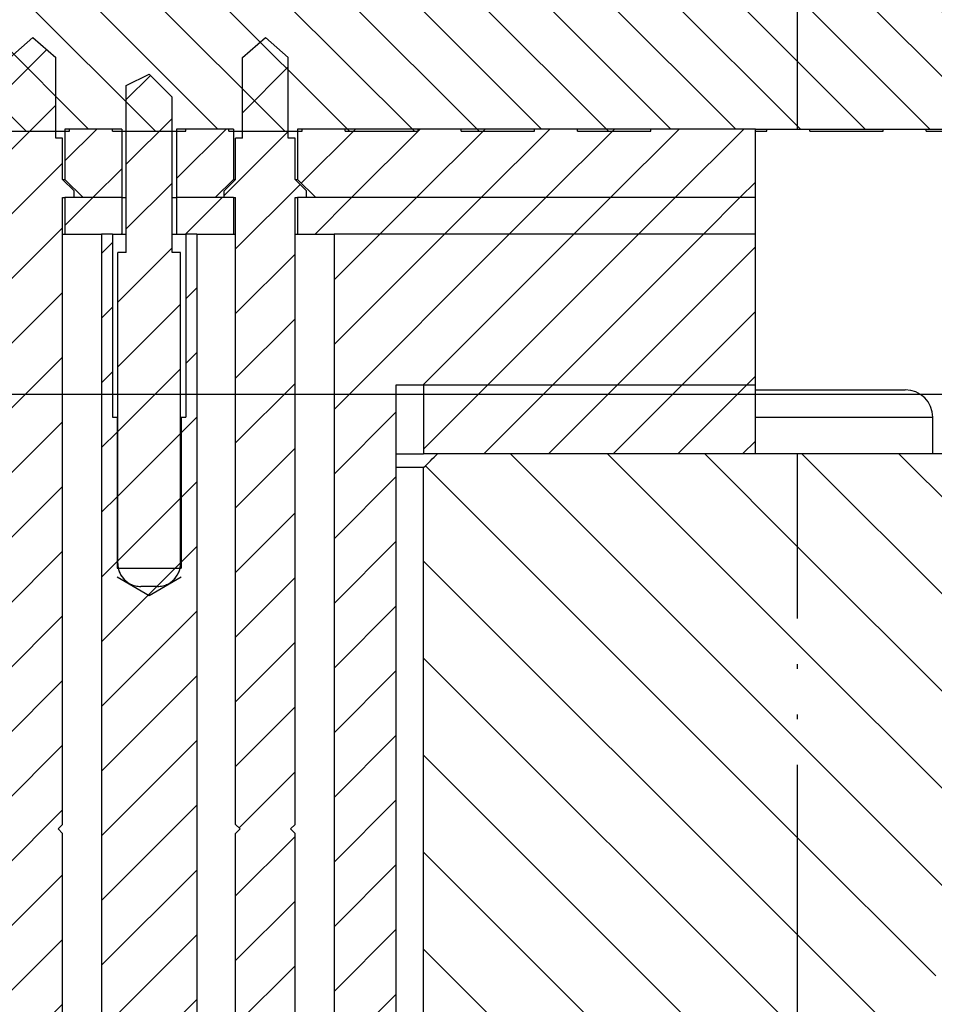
# Model space of a CAD drawing. Extents: x -1763 to 4575, y -3429 to 1051.
# Tile 127 of 174: x 3276 to 3296, y -2453 to -2432. Entities that reach past the tile are written whole.
import ezdxf

# ---------------------------------------------------------------- set-up
doc = ezdxf.new("R2010")
doc.units = 0
doc.linetypes.add('DASHED', pattern=[15, 7, -8])
doc.linetypes.add('PHANTOM', pattern=[13, 10, -1, 0, -1, 0, -1])
doc.layers.get('0').update_dxf_attribs({"linetype": 'CONTINUOUS'})
doc.layers.add('1', color=7, linetype='CONTINUOUS')
pattern_1 = [(225, (-1142.2401, -11857.8625), (0.70710678, -0.70710678), [])]
pattern_2 = [(135, (-1142.24, -11857.8625), (-1.06066017, -1.06066017), [])]
pattern_3 = [(135, (-1142.2401, -11857.8625), (-0.70710678, -0.70710678), [])]

# ---------------------------------------------------------------- blocks, each defined once
blk = doc.blocks.new('Z-STACK', base_point=(-660.966, -2583.474))
at = {"linetype": 'CONTINUOUS'}
h = blk.add_hatch(dxfattribs=at)
h.set_pattern_fill('USER', color=3, angle=135, pattern_type=0)
h.set_pattern_definition(pattern_3)
h.paths.add_polyline_path([(3262.982, -2434.16), (3262.459, -2434.16), (3262.263, -2434.16), (3262.261, -2434.16), (3262.141, -2434.16), (3262.141, -2434.21), (3260.541, -2434.21), (3260.541, -2434.16), (3260.467, -2434.16), (3259.601, -2434.16), (3259.601, -2434.21), (3258.001, -2434.21), (3258.001, -2434.16), (3257.07, -2434.16), (3257.061, -2434.16), (3257.061, -2434.21), (3255.461, -2434.21), (3255.461, -2434.16), (3255.274, -2434.16), (3255.078, -2434.16), (3254.521, -2434.16), (3254.521, -2434.21), (3252.921, -2434.21), (3252.921, -2434.16), (3251.981, -2434.16), (3251.981, -2434.21), (3250.381, -2434.21), (3250.381, -2434.16), (3249.886, -2434.16), (3249.69, -2434.16), (3249.441, -2434.16), (3249.441, -2434.21), (3247.841, -2434.21), (3247.841, -2434.16), (3246.901, -2434.16), (3246.901, -2434.21), (3245.301, -2434.21), (3245.301, -2434.16), (3245.066, -2434.16), (3244.684, -2434.16), (3244.498, -2434.16), (3244.361, -2434.16), (3244.361, -2434.21), (3242.761, -2434.21), (3242.761, -2434.16), (3242.702, -2434.16), (3242.506, -2434.16), (3242.237, -2434.16), (3241.855, -2434.16), (3241.821, -2434.16), (3241.821, -2434.21), (3240.221, -2434.21), (3240.221, -2434.16), (3239.874, -2434.16), (3239.492, -2434.16), (3239.281, -2434.16), (3239.11, -2434.16), (3238.914, -2434.16), (3238.645, -2434.16), (3238.285, -2434.16), (3238.263, -2434.16), (3237.882, -2434.16), (3237.681, -2434.16), (3237.5, -2434.16), (3237.407, -2434.16), (3237.314, -2434.16), (3237.118, -2434.16), (3237.053, -2434.16), (3237.045, -2434.16), (3236.741, -2434.16), (3236.663, -2434.16), (3236.282, -2434.16), (3235.9, -2434.16), (3235.78, -2434.16), (3235.518, -2434.16), (3235.322, -2434.16), (3235.141, -2434.16), (3235.053, -2434.16), (3234.671, -2434.16), (3234.24, -2434.16), (3234.24, -2430.66), (3234.494, -2430.66), (3235.311, -2430.66), (3236.661, -2430.66), (3237.561, -2430.66), (3240.911, -2430.66), (3249.311, -2430.66), (3253.561, -2430.66), (3255.451, -2430.66), (3255.451, -2430.61), (3293.291, -2430.61), (3293.291, -2430.66), (3293.291, -2434.16), (3292.621, -2434.16), (3292.368, -2434.16), (3291.021, -2434.16), (3290.081, -2434.16), (3290.081, -2434.21), (3288.481, -2434.21), (3288.481, -2434.16), (3287.541, -2434.16), (3287.541, -2434.21), (3285.941, -2434.21), (3285.941, -2434.16), (3285.001, -2434.16), (3285.001, -2434.21), (3283.401, -2434.21), (3283.401, -2434.16), (3282.461, -2434.16), (3282.461, -2434.21), (3282.161, -2434.21), (3281.161, -2434.21), (3280.861, -2434.21), (3280.861, -2434.16), (3279.921, -2434.16), (3279.921, -2434.21), (3279.621, -2434.21), (3278.621, -2434.21), (3278.321, -2434.21), (3278.321, -2434.16), (3277.381, -2434.16), (3277.381, -2434.21), (3277.081, -2434.21), (3276.081, -2434.21), (3275.781, -2434.21), (3275.781, -2434.16), (3274.841, -2434.16), (3274.841, -2434.21), (3273.241, -2434.21), (3273.241, -2434.16), (3272.301, -2434.16), (3272.301, -2434.21), (3270.701, -2434.21), (3270.701, -2434.16), (3269.761, -2434.16), (3269.761, -2434.21), (3268.161, -2434.21), (3268.161, -2434.16), (3267.221, -2434.16), (3267.221, -2434.21), (3265.621, -2434.21), (3265.621, -2434.16), (3265.332, -2434.16), (3264.877, -2434.16), (3264.681, -2434.16), (3264.681, -2434.21), (3263.081, -2434.21), (3263.081, -2434.16)])
h = blk.add_hatch(dxfattribs=at)
h.set_pattern_fill('USER', color=3, angle=135, pattern_type=0)
h.set_pattern_definition(pattern_3)
h.paths.add_polyline_path([(3340.811, -2430.66), (3344.831, -2430.66), (3344.831, -2432.76), (3343.431, -2434.16), (3340.881, -2434.16), (3339.281, -2434.16), (3338.341, -2434.16), (3336.741, -2434.16), (3335.801, -2434.16), (3334.201, -2434.16), (3333.261, -2434.16), (3331.661, -2434.16), (3330.721, -2434.16), (3329.121, -2434.16), (3328.181, -2434.16), (3326.581, -2434.16), (3325.641, -2434.16), (3324.041, -2434.16), (3323.101, -2434.16), (3321.501, -2434.16), (3320.561, -2434.16), (3318.961, -2434.16), (3318.021, -2434.16), (3316.421, -2434.16), (3315.481, -2434.16), (3313.881, -2434.16), (3312.941, -2434.16), (3311.341, -2434.16), (3310.401, -2434.16), (3308.801, -2434.16), (3307.861, -2434.16), (3306.261, -2434.16), (3305.321, -2434.16), (3303.721, -2434.16), (3302.781, -2434.16), (3301.181, -2434.16), (3300.241, -2434.16), (3298.641, -2434.16), (3297.701, -2434.16), (3296.101, -2434.16), (3295.161, -2434.16), (3293.561, -2434.16), (3293.291, -2434.16), (3293.291, -2430.66), (3295.811, -2430.66), (3300.311, -2430.66), (3315.931, -2430.66), (3336.311, -2430.66)])
h = blk.add_hatch(dxfattribs=at)
h.set_pattern_fill('USER', color=1, angle=225, pattern_type=0)
h.set_pattern_definition(pattern_1)
h.paths.add_polyline_path([(3275.681, -2435.51), (3275.931, -2435.26), (3275.931, -2434.36), (3276.081, -2434.36), (3276.081, -2434.21), (3276.081, -2434.16), (3276.081, -2433.21), (3276.081, -2432.593), (3276.581, -2432.16), (3277.081, -2432.593), (3277.081, -2433.46), (3277.081, -2434.16), (3277.081, -2434.21), (3277.081, -2434.36), (3277.231, -2434.36), (3277.231, -2435.26), (3277.481, -2435.51), (3277.481, -2435.66), (3277.281, -2435.66), (3277.231, -2435.66), (3277.231, -2436.46), (3277.231, -2449.36), (3277.131, -2449.46), (3277.231, -2449.56), (3277.231, -2467.86), (3277.131, -2467.96), (3277.231, -2468.06), (3277.231, -2473.476), (3277.231, -2474.276), (3277.231, -2480.46), (3277.231, -2481.26), (3277.231, -2482.16), (3277.231, -2483.06), (3277.081, -2483.06), (3277.081, -2483.16), (3277.081, -2483.66), (3277.081, -2484.11), (3277.081, -2484.16), (3277.081, -2484.91), (3277.081, -2485.227), (3276.581, -2485.66), (3276.081, -2485.227), (3276.081, -2484.66), (3276.081, -2484.16), (3276.081, -2483.86), (3276.081, -2483.66), (3276.081, -2483.16), (3276.081, -2483.06), (3275.931, -2483.06), (3275.931, -2482.16), (3275.931, -2481.26), (3275.931, -2480.46), (3275.931, -2474.276), (3275.931, -2473.476), (3275.931, -2468.06), (3276.031, -2467.96), (3275.931, -2467.86), (3275.931, -2449.56), (3276.031, -2449.46), (3275.931, -2449.36), (3275.931, -2436.46), (3275.931, -2435.66), (3275.881, -2435.66), (3275.681, -2435.66)])
h = blk.add_hatch(dxfattribs=at)
h.set_pattern_fill('USER', color=1, angle=225, pattern_type=0)
h.set_pattern_definition(pattern_1)
h.paths.add_polyline_path([(3281.661, -2485.66), (3281.161, -2485.227), (3281.161, -2484.66), (3281.161, -2484.16), (3281.161, -2483.86), (3281.161, -2483.66), (3281.161, -2483.16), (3281.161, -2483.06), (3281.011, -2483.06), (3281.011, -2482.16), (3281.011, -2481.26), (3281.011, -2480.46), (3281.011, -2474.276), (3281.011, -2473.476), (3281.011, -2468.06), (3281.111, -2467.96), (3281.011, -2467.86), (3281.011, -2449.56), (3281.111, -2449.46), (3281.011, -2449.36), (3281.011, -2436.46), (3281.011, -2435.66), (3280.961, -2435.66), (3280.761, -2435.66), (3280.761, -2435.51), (3281.011, -2435.26), (3281.011, -2434.36), (3281.161, -2434.36), (3281.161, -2434.21), (3281.161, -2434.16), (3281.161, -2433.21), (3281.161, -2432.593), (3281.661, -2432.16), (3282.161, -2432.593), (3282.161, -2433.46), (3282.161, -2434.16), (3282.161, -2434.21), (3282.161, -2434.36), (3282.311, -2434.36), (3282.311, -2435.26), (3282.561, -2435.51), (3282.561, -2435.66), (3282.361, -2435.66), (3282.311, -2435.66), (3282.311, -2436.46), (3282.311, -2449.36), (3282.211, -2449.46), (3282.311, -2449.56), (3282.311, -2467.86), (3282.211, -2467.96), (3282.311, -2468.06), (3282.311, -2473.476), (3282.311, -2474.276), (3282.311, -2480.46), (3282.311, -2481.26), (3282.311, -2482.16), (3282.311, -2483.06), (3282.161, -2483.06), (3282.161, -2483.16), (3282.161, -2483.66), (3282.161, -2484.11), (3282.161, -2484.16), (3282.161, -2484.91), (3282.161, -2485.227)])
h = blk.add_hatch(dxfattribs=at)
h.set_pattern_fill('USER', color=1, angle=225, pattern_type=0)
h.set_pattern_definition(pattern_1)
edge = h.paths.add_edge_path()
edge.add_line((3278.621, -2434.21), (3278.621, -2434.16))
edge.add_line((3278.621, -2434.16), (3278.621, -2433.21))
edge.add_line((3278.621, -2433.21), (3279.121, -2432.96))
edge.add_line((3279.121, -2432.96), (3279.371, -2433.21))
edge.add_line((3279.371, -2433.21), (3279.621, -2433.46))
edge.add_line((3279.621, -2433.46), (3279.621, -2434.16))
edge.add_line((3279.621, -2434.16), (3279.621, -2434.21))
edge.add_line((3279.621, -2434.21), (3279.621, -2434.36))
edge.add_line((3279.621, -2434.36), (3279.621, -2436.46))
edge.add_line((3279.621, -2436.46), (3279.621, -2436.86))
edge.add_line((3279.621, -2436.86), (3279.771, -2436.86))
edge.add_line((3279.771, -2436.86), (3279.806, -2436.86))
edge.add_line((3279.806, -2436.86), (3279.806, -2440.46))
edge.add_line((3279.806, -2440.46), (3279.806, -2443.66))
edge.add_arc((3279.306, -2443.66), 0.5, 348.463, 360, ccw=False)
edge.add_arc((3279.306, -2443.66), 0.5, 323.1301, 348.463, ccw=False)
edge.add_arc((3279.306, -2443.66), 0.5, 270, 323.1301, ccw=False)
edge.add_line((3279.306, -2444.16), (3279.121, -2444.16))
edge.add_line((3279.121, -2444.16), (3278.936, -2444.16))
edge.add_arc((3278.936, -2443.66), 0.5, 216.8699, 270, ccw=False)
edge.add_arc((3278.936, -2443.66), 0.5, 191.537, 216.8699, ccw=False)
edge.add_arc((3278.936, -2443.66), 0.5, 540, 191.537, ccw=False)
edge.add_line((3278.436, -2443.66), (3278.436, -2440.46))
edge.add_line((3278.436, -2440.46), (3278.436, -2436.86))
edge.add_line((3278.436, -2436.86), (3278.471, -2436.86))
edge.add_line((3278.471, -2436.86), (3278.621, -2436.86))
edge.add_line((3278.621, -2436.86), (3278.621, -2436.46))
edge.add_line((3278.621, -2436.46), (3278.621, -2434.36))
edge.add_line((3278.621, -2434.36), (3278.621, -2434.21))
h = blk.add_hatch(dxfattribs=at)
h.set_pattern_fill('USER', color=1, angle=225, pattern_type=0)
h.set_pattern_definition(pattern_1)
h.paths.add_polyline_path([(3278.321, -2434.16), (3277.381, -2434.16), (3277.281, -2434.16), (3277.281, -2435.26), (3277.681, -2435.66), (3278.221, -2435.66), (3278.471, -2435.66), (3278.521, -2435.66), (3278.521, -2434.16)])
h = blk.add_hatch(dxfattribs=at)
h.set_pattern_fill('USER', color=1, angle=225, pattern_type=0)
h.set_pattern_definition(pattern_1)
h.paths.add_polyline_path([(3280.961, -2435.26), (3280.561, -2435.66), (3280.021, -2435.66), (3279.771, -2435.66), (3279.721, -2435.66), (3279.721, -2434.16), (3279.921, -2434.16), (3280.861, -2434.16), (3280.961, -2434.16)])
h = blk.add_hatch(dxfattribs=at)
h.set_pattern_fill('USER', color=1, angle=225, pattern_type=0)
h.set_pattern_definition(pattern_1)
h.paths.add_polyline_path([(3285.941, -2434.16), (3285.001, -2434.16), (3283.401, -2434.16), (3282.461, -2434.16), (3282.361, -2434.16), (3282.361, -2435.26), (3282.761, -2435.66), (3292.368, -2435.66), (3292.368, -2434.16), (3291.021, -2434.16), (3290.081, -2434.16), (3288.481, -2434.16), (3287.541, -2434.16)])
h = blk.add_hatch(dxfattribs=at)
h.set_pattern_fill('USER', color=1, angle=225, pattern_type=0)
h.set_pattern_definition(pattern_1)
h.paths.add_polyline_path([(3277.681, -2435.66), (3277.481, -2435.66), (3277.281, -2435.66), (3277.281, -2436.46), (3278.081, -2436.46), (3278.321, -2436.46), (3278.521, -2436.46), (3278.521, -2435.66), (3278.471, -2435.66), (3278.221, -2435.66)])
h = blk.add_hatch(dxfattribs=at)
h.set_pattern_fill('USER', color=1, angle=225, pattern_type=0)
h.set_pattern_definition(pattern_1)
h.paths.add_polyline_path([(3279.771, -2435.66), (3279.721, -2435.66), (3279.721, -2436.46), (3279.921, -2436.46), (3280.161, -2436.46), (3280.961, -2436.46), (3280.961, -2435.66), (3280.761, -2435.66), (3280.561, -2435.66), (3280.021, -2435.66)])
h = blk.add_hatch(dxfattribs=at)
h.set_pattern_fill('USER', color=1, angle=225, pattern_type=0)
h.set_pattern_definition(pattern_1)
h.paths.add_polyline_path([(3282.761, -2435.66), (3282.561, -2435.66), (3282.361, -2435.66), (3282.361, -2436.46), (3283.161, -2436.46), (3292.368, -2436.46), (3292.368, -2435.66)])
h = blk.add_hatch(dxfattribs=at)
h.set_pattern_fill('USER', color=1, angle=225, pattern_type=0)
h.set_pattern_definition(pattern_1)
h.paths.add_polyline_path([(3279.921, -2440.46), (3279.921, -2436.46), (3280.161, -2436.46), (3280.161, -2482.16), (3279.921, -2482.16), (3279.921, -2478.16), (3279.821, -2478.16), (3279.821, -2474.16), (3279.806, -2474.16), (3279.706, -2474.16), (3278.536, -2474.16), (3278.436, -2474.16), (3278.421, -2474.16), (3278.421, -2478.16), (3278.321, -2478.16), (3278.321, -2482.16), (3278.081, -2482.16), (3278.081, -2436.46), (3278.321, -2436.46), (3278.321, -2440.46), (3278.421, -2440.46), (3278.421, -2443.76), (3278.446, -2443.76), (3279.796, -2443.76), (3279.821, -2443.76), (3279.821, -2440.46)])
h = blk.add_hatch(dxfattribs=at)
h.set_pattern_fill('USER', color=1, angle=225, pattern_type=0)
h.set_pattern_definition(pattern_1)
h.paths.add_polyline_path([(3285.119, -2439.76), (3284.514, -2439.76), (3284.514, -2482.16), (3283.161, -2482.16), (3283.161, -2436.46), (3292.368, -2436.46), (3292.368, -2439.76)])
h = blk.add_hatch(dxfattribs=at)
h.set_pattern_fill('USER', color=1, angle=225, pattern_type=0)
h.set_pattern_definition(pattern_1)
h.paths.add_polyline_path([(3286.057, -2441.26), (3286.026, -2441.26), (3285.975, -2441.26), (3285.889, -2441.26), (3285.768, -2441.26), (3285.706, -2441.26), (3285.662, -2441.26), (3285.636, -2441.26), (3285.598, -2441.26), (3285.575, -2441.26), (3285.472, -2441.26), (3285.449, -2441.26), (3285.445, -2441.26), (3285.421, -2441.26), (3285.266, -2441.26), (3285.248, -2441.26), (3285.212, -2441.26), (3285.119, -2441.26), (3285.119, -2439.76), (3292.368, -2439.76), (3292.368, -2441.26), (3290.467, -2441.26), (3290.38, -2441.26), (3290.274, -2441.26), (3290.129, -2441.26), (3290.102, -2441.26), (3290.084, -2441.26), (3290.027, -2441.26), (3289.937, -2441.26), (3289.888, -2441.26), (3289.799, -2441.26), (3289.681, -2441.26), (3289.623, -2441.26), (3289.548, -2441.26), (3289.435, -2441.26), (3288.911, -2441.26), (3288.652, -2441.26), (3288.328, -2441.26), (3288.323, -2441.26), (3288.043, -2441.26), (3287.993, -2441.26), (3287.932, -2441.26), (3287.826, -2441.26), (3287.812, -2441.26), (3287.787, -2441.26), (3287.744, -2441.26), (3287.579, -2441.26), (3287.472, -2441.26), (3287.439, -2441.26), (3287.378, -2441.26), (3287.231, -2441.26), (3287.089, -2441.26), (3286.969, -2441.26), (3286.707, -2441.26), (3286.667, -2441.26)])
h = blk.add_hatch(dxfattribs=at)
h.set_pattern_fill('USER', color=4, scale=1.5, angle=135, pattern_type=0)
h.set_pattern_definition(pattern_2)
edge = h.paths.add_edge_path()
edge.add_line((3293.291, -2441.26), (3292.368, -2441.26))
edge.add_line((3292.368, -2441.26), (3290.467, -2441.26))
edge.add_line((3290.467, -2441.26), (3290.38, -2441.26))
edge.add_line((3290.38, -2441.26), (3290.274, -2441.26))
edge.add_line((3290.274, -2441.26), (3290.129, -2441.26))
edge.add_line((3290.129, -2441.26), (3290.102, -2441.26))
edge.add_line((3290.102, -2441.26), (3290.084, -2441.26))
edge.add_line((3290.084, -2441.26), (3290.027, -2441.26))
edge.add_line((3290.027, -2441.26), (3289.937, -2441.26))
edge.add_line((3289.937, -2441.26), (3289.888, -2441.26))
edge.add_line((3289.888, -2441.26), (3289.799, -2441.26))
edge.add_line((3289.799, -2441.26), (3289.681, -2441.26))
edge.add_line((3289.681, -2441.26), (3289.623, -2441.26))
edge.add_line((3289.623, -2441.26), (3289.548, -2441.26))
edge.add_line((3289.548, -2441.26), (3289.435, -2441.26))
edge.add_line((3289.435, -2441.26), (3288.911, -2441.26))
edge.add_line((3288.911, -2441.26), (3288.652, -2441.26))
edge.add_line((3288.652, -2441.26), (3288.328, -2441.26))
edge.add_line((3288.328, -2441.26), (3288.323, -2441.26))
edge.add_line((3288.323, -2441.26), (3288.043, -2441.26))
edge.add_line((3288.043, -2441.26), (3287.993, -2441.26))
edge.add_line((3287.993, -2441.26), (3287.932, -2441.26))
edge.add_line((3287.932, -2441.26), (3287.826, -2441.26))
edge.add_line((3287.826, -2441.26), (3287.812, -2441.26))
edge.add_line((3287.812, -2441.26), (3287.787, -2441.26))
edge.add_line((3287.787, -2441.26), (3287.744, -2441.26))
edge.add_line((3287.744, -2441.26), (3287.579, -2441.26))
edge.add_line((3287.579, -2441.26), (3287.472, -2441.26))
edge.add_line((3287.472, -2441.26), (3287.439, -2441.26))
edge.add_line((3287.439, -2441.26), (3287.378, -2441.26))
edge.add_line((3287.378, -2441.26), (3287.231, -2441.26))
edge.add_line((3287.231, -2441.26), (3287.089, -2441.26))
edge.add_line((3287.089, -2441.26), (3286.969, -2441.26))
edge.add_line((3286.969, -2441.26), (3286.707, -2441.26))
edge.add_line((3286.707, -2441.26), (3286.667, -2441.26))
edge.add_line((3286.667, -2441.26), (3286.057, -2441.26))
edge.add_line((3286.057, -2441.26), (3286.026, -2441.26))
edge.add_line((3286.026, -2441.26), (3285.975, -2441.26))
edge.add_line((3285.975, -2441.26), (3285.889, -2441.26))
edge.add_line((3285.889, -2441.26), (3285.768, -2441.26))
edge.add_line((3285.768, -2441.26), (3285.706, -2441.26))
edge.add_line((3285.706, -2441.26), (3285.662, -2441.26))
edge.add_line((3285.662, -2441.26), (3285.636, -2441.26))
edge.add_line((3285.636, -2441.26), (3285.598, -2441.26))
edge.add_line((3285.598, -2441.26), (3285.575, -2441.26))
edge.add_line((3285.575, -2441.26), (3285.472, -2441.26))
edge.add_line((3285.472, -2441.26), (3285.449, -2441.26))
edge.add_line((3285.449, -2441.26), (3285.445, -2441.26))
edge.add_line((3285.445, -2441.26), (3285.421, -2441.26))
edge.add_spline(control_points=[(3285.421, -2441.26), (3285.371, -2441.31), (3285.27, -2441.41), (3285.169, -2441.51), (3285.119, -2441.56)], knot_values=[0, 0, 0, 0, 0.212901, 0.425803, 0.425803, 0.425803, 0.425803], degree=3, periodic=0)
edge.add_line((3285.119, -2441.56), (3285.119, -2470.96))
edge.add_spline(control_points=[(3285.119, -2470.96), (3285.169, -2471.01), (3285.27, -2471.11), (3285.371, -2471.21), (3285.421, -2471.26)], knot_values=[0, 0, 0, 0, 0.212901, 0.425803, 0.425803, 0.425803, 0.425803], degree=3, periodic=0)
edge.add_line((3285.421, -2471.26), (3293.291, -2471.26))
edge.add_line((3293.291, -2471.26), (3293.291, -2441.26))
h = blk.add_hatch(dxfattribs=at)
h.set_pattern_fill('USER', color=4, scale=1.5, angle=135, pattern_type=0)
h.set_pattern_definition(pattern_2)
h.paths.add_polyline_path([(3299.886, -2441.96), (3299.886, -2443.06), (3299.886, -2449.36), (3299.586, -2449.66), (3299.186, -2449.66), (3298.886, -2449.66), (3298.886, -2450.76), (3296.811, -2450.76), (3296.311, -2450.76), (3296.311, -2470.96), (3296.011, -2471.26), (3293.291, -2471.26), (3293.291, -2441.26), (3299.586, -2441.26), (3299.886, -2441.56)])
at = {"color": 30, "linetype": 'PHANTOM'}
blk.add_line((3293.291, -2434.16), (3293.291, -2430.66), dxfattribs=at)
at = {"color": 7, "linetype": 'CONTINUOUS'}
for p, q in [((3276.081, -2432.593), (3276.581, -2432.16)), ((3276.581, -2432.16), (3277.081, -2432.593)), ((3281.161, -2432.593), (3281.661, -2432.16)), ((3281.661, -2432.16), (3282.161, -2432.593)), ((3277.081, -2433.46), (3277.081, -2432.593)), ((3281.161, -2433.21), (3281.161, -2432.593)), ((3282.161, -2433.46), (3282.161, -2432.593)), ((3278.621, -2433.21), (3279.121, -2432.96)), ((3279.121, -2432.96), (3279.371, -2433.21)), ((3278.621, -2434.16), (3278.621, -2433.21)), ((3279.371, -2433.21), (3279.621, -2433.46)), ((3281.161, -2434.16), (3281.161, -2433.21)), ((3277.081, -2434.16), (3277.081, -2433.46)), ((3279.621, -2434.16), (3279.621, -2433.46)), ((3282.161, -2434.16), (3282.161, -2433.46)), ((3277.081, -2434.21), (3277.081, -2434.16)), ((3277.081, -2434.36), (3277.081, -2434.21)), ((3277.281, -2434.16), (3277.281, -2435.26)), ((3278.521, -2434.16), (3278.521, -2435.66)), ((3278.621, -2434.21), (3278.621, -2434.16)), ((3278.621, -2434.36), (3278.621, -2434.21)), ((3279.621, -2434.21), (3279.621, -2434.16)), ((3279.621, -2434.36), (3279.621, -2434.21)), ((3279.721, -2434.16), (3279.721, -2435.66)), ((3280.961, -2434.16), (3280.961, -2435.26)), ((3281.161, -2434.21), (3281.161, -2434.16)), ((3281.161, -2434.36), (3281.161, -2434.21)), ((3282.161, -2434.21), (3282.161, -2434.16)), ((3282.161, -2434.36), (3282.161, -2434.21)), ((3282.361, -2434.16), (3282.361, -2435.26)), ((3292.368, -2435.66), (3292.368, -2434.16)), ((3277.231, -2435.26), (3277.231, -2434.36)), ((3278.621, -2436.46), (3278.621, -2434.36)), ((3279.621, -2436.46), (3279.621, -2434.36)), ((3281.011, -2435.26), (3281.011, -2434.36)), ((3282.311, -2435.26), (3282.311, -2434.36)), ((3277.231, -2435.26), (3277.281, -2435.26)), ((3277.231, -2435.26), (3277.481, -2435.51)), ((3277.281, -2435.26), (3277.681, -2435.66)), ((3280.961, -2435.26), (3280.561, -2435.66)), ((3281.011, -2435.26), (3280.761, -2435.51)), ((3280.961, -2435.26), (3281.011, -2435.26)), ((3282.311, -2435.26), (3282.361, -2435.26)), ((3282.311, -2435.26), (3282.561, -2435.51)), ((3282.361, -2435.26), (3282.761, -2435.66)), ((3277.481, -2435.66), (3277.481, -2435.51)), ((3280.761, -2435.66), (3280.761, -2435.51)), ((3282.561, -2435.66), (3282.561, -2435.51)), ((3277.231, -2435.66), (3277.281, -2435.66)), ((3277.231, -2436.46), (3277.231, -2435.66)), ((3277.481, -2435.66), (3277.281, -2435.66)), ((3277.281, -2435.66), (3277.281, -2436.46)), ((3277.481, -2435.66), (3277.281, -2435.66)), ((3277.681, -2435.66), (3277.481, -2435.66)), ((3278.221, -2435.66), (3277.681, -2435.66)), ((3278.221, -2435.66), (3277.681, -2435.66)), ((3278.471, -2435.66), (3278.221, -2435.66)), ((3278.471, -2435.66), (3278.221, -2435.66)), ((3278.521, -2435.66), (3278.471, -2435.66)), ((3278.521, -2435.66), (3278.471, -2435.66)), ((3278.521, -2435.66), (3278.621, -2435.66)), ((3278.521, -2435.66), (3278.521, -2436.46)), ((3278.521, -2435.66), (3278.621, -2435.66)), ((3279.621, -2435.66), (3279.721, -2435.66)), ((3279.621, -2435.66), (3279.721, -2435.66)), ((3279.771, -2435.66), (3279.721, -2435.66)), ((3279.721, -2435.66), (3279.721, -2436.46)), ((3279.771, -2435.66), (3279.721, -2435.66)), ((3280.021, -2435.66), (3279.771, -2435.66)), ((3280.021, -2435.66), (3279.771, -2435.66)), ((3280.561, -2435.66), (3280.021, -2435.66)), ((3280.561, -2435.66), (3280.021, -2435.66)), ((3280.761, -2435.66), (3280.561, -2435.66)), ((3280.961, -2435.66), (3280.761, -2435.66)), ((3280.961, -2435.66), (3280.761, -2435.66)), ((3280.961, -2435.66), (3281.011, -2435.66)), ((3280.961, -2435.66), (3280.961, -2436.46)), ((3281.011, -2436.46), (3281.011, -2435.66)), ((3282.311, -2436.46), (3282.311, -2435.66)), ((3282.311, -2435.66), (3282.361, -2435.66)), ((3282.561, -2435.66), (3282.361, -2435.66)), ((3282.361, -2435.66), (3282.361, -2436.46)), ((3282.561, -2435.66), (3282.361, -2435.66)), ((3282.761, -2435.66), (3282.561, -2435.66)), ((3292.368, -2435.66), (3282.761, -2435.66)), ((3292.368, -2435.66), (3282.761, -2435.66)), ((3292.368, -2436.46), (3292.368, -2435.66)), ((3277.231, -2449.36), (3277.231, -2436.46)), ((3277.231, -2436.46), (3277.281, -2436.46)), ((3277.281, -2436.46), (3278.081, -2436.46)), ((3278.321, -2436.46), (3278.081, -2436.46)), ((3278.081, -2436.46), (3278.081, -2482.16)), ((3278.321, -2436.46), (3278.081, -2436.46)), ((3278.321, -2436.46), (3278.521, -2436.46)), ((3278.321, -2436.46), (3278.321, -2440.46)), ((3278.521, -2436.46), (3278.621, -2436.46)), ((3278.621, -2436.86), (3278.621, -2436.46)), ((3279.621, -2436.46), (3279.721, -2436.46)), ((3279.621, -2436.86), (3279.621, -2436.46)), ((3279.721, -2436.46), (3279.921, -2436.46)), ((3280.161, -2436.46), (3279.921, -2436.46)), ((3280.161, -2436.46), (3279.921, -2436.46)), ((3279.921, -2436.46), (3279.921, -2440.46)), ((3280.161, -2436.46), (3280.961, -2436.46)), ((3280.161, -2436.46), (3280.161, -2482.16)), ((3280.961, -2436.46), (3281.011, -2436.46)), ((3281.011, -2449.36), (3281.011, -2436.46)), ((3282.311, -2449.36), (3282.311, -2436.46)), ((3282.311, -2436.46), (3282.361, -2436.46)), ((3282.361, -2436.46), (3283.161, -2436.46)), ((3292.368, -2436.46), (3283.161, -2436.46)), ((3283.161, -2436.46), (3283.161, -2482.16)), ((3292.368, -2436.46), (3283.161, -2436.46)), ((3292.368, -2439.76), (3292.368, -2436.46)), ((3278.471, -2436.86), (3278.436, -2436.86)), ((3278.436, -2440.46), (3278.436, -2436.86)), ((3278.621, -2436.86), (3278.471, -2436.86)), ((3279.771, -2436.86), (3279.621, -2436.86)), ((3279.806, -2436.86), (3279.771, -2436.86)), ((3279.806, -2440.46), (3279.806, -2436.86)), ((3284.514, -2439.76), (3284.514, -2482.16)), ((3285.119, -2439.76), (3284.514, -2439.76)), ((3292.368, -2439.76), (3285.119, -2439.76)), ((3285.119, -2439.76), (3285.119, -2441.26)), ((3292.368, -2439.76), (3285.119, -2439.76)), ((3292.368, -2441.26), (3292.368, -2439.76)), ((3292.368, -2439.86), (3294.589, -2439.86)), ((3294.589, -2439.86), (3295.644, -2439.86)), ((3278.321, -2440.46), (3278.421, -2440.46)), ((3278.421, -2440.46), (3278.421, -2443.76)), ((3278.421, -2440.46), (3278.436, -2440.46)), ((3278.436, -2443.66), (3278.436, -2440.46)), ((3279.806, -2440.46), (3279.821, -2440.46)), ((3279.806, -2443.66), (3279.806, -2440.46)), ((3279.821, -2440.46), (3279.821, -2443.76)), ((3279.821, -2440.46), (3279.921, -2440.46)), ((3296.244, -2441.26), (3296.244, -2440.46)), ((3292.368, -2441.26), (3290.467, -2441.26)), ((3278.421, -2443.76), (3278.446, -2443.76)), ((3278.446, -2443.76), (3279.796, -2443.76)), ((3279.796, -2443.76), (3279.821, -2443.76)), ((3279.121, -2444.16), (3278.936, -2444.16)), ((3279.306, -2444.16), (3279.121, -2444.16)), ((3277.131, -2449.46), (3277.231, -2449.36)), ((3277.131, -2449.46), (3277.231, -2449.56)), ((3281.111, -2449.46), (3281.011, -2449.36)), ((3281.111, -2449.46), (3281.011, -2449.56)), ((3282.211, -2449.46), (3282.311, -2449.36)), ((3282.211, -2449.46), (3282.311, -2449.56)), ((3277.231, -2467.86), (3277.231, -2449.56)), ((3281.011, -2467.86), (3281.011, -2449.56)), ((3282.311, -2467.86), (3282.311, -2449.56))]:
    blk.add_line(p, q, dxfattribs=at)
at = {"color": 7, "linetype": 'DASHED'}
for p, q in [((3277.081, -2433.46), (3277.081, -2432.593)), ((3281.161, -2433.21), (3281.161, -2432.593)), ((3282.161, -2433.46), (3282.161, -2432.593)), ((3278.621, -2433.21), (3279.121, -2432.96)), ((3279.121, -2432.96), (3279.371, -2433.21)), ((3278.621, -2434.16), (3278.621, -2433.21)), ((3278.621, -2434.16), (3278.621, -2433.21)), ((3279.371, -2433.21), (3279.621, -2433.46)), ((3281.161, -2434.16), (3281.161, -2433.21)), ((3281.161, -2434.16), (3281.161, -2433.21)), ((3277.081, -2434.16), (3277.081, -2433.46)), ((3277.081, -2434.16), (3277.081, -2433.46)), ((3279.621, -2434.16), (3279.621, -2433.46)), ((3279.621, -2434.16), (3279.621, -2433.46)), ((3282.161, -2434.16), (3282.161, -2433.46)), ((3282.161, -2434.16), (3282.161, -2433.46)), ((3277.231, -2435.26), (3277.231, -2434.36)), ((3281.011, -2435.26), (3281.011, -2434.36)), ((3282.311, -2435.26), (3282.311, -2434.36)), ((3277.231, -2435.26), (3277.481, -2435.51)), ((3281.011, -2435.26), (3280.761, -2435.51)), ((3282.311, -2435.26), (3282.561, -2435.51)), ((3277.481, -2435.66), (3277.481, -2435.51)), ((3280.761, -2435.66), (3280.761, -2435.51)), ((3282.561, -2435.66), (3282.561, -2435.51)), ((3277.231, -2435.66), (3277.281, -2435.66)), ((3277.231, -2435.66), (3277.281, -2435.66)), ((3277.231, -2436.46), (3277.231, -2435.66)), ((3277.231, -2435.66), (3277.281, -2435.66)), ((3277.481, -2435.66), (3277.281, -2435.66)), ((3277.481, -2435.66), (3277.281, -2435.66)), ((3277.681, -2435.66), (3277.481, -2435.66)), ((3278.471, -2435.66), (3278.221, -2435.66)), ((3278.521, -2435.66), (3278.471, -2435.66)), ((3278.521, -2435.66), (3278.621, -2435.66)), ((3279.621, -2435.66), (3279.721, -2435.66)), ((3279.771, -2435.66), (3279.721, -2435.66)), ((3280.021, -2435.66), (3279.771, -2435.66)), ((3280.761, -2435.66), (3280.561, -2435.66)), ((3280.961, -2435.66), (3280.761, -2435.66)), ((3280.961, -2435.66), (3280.761, -2435.66)), ((3280.961, -2435.66), (3281.011, -2435.66)), ((3280.961, -2435.66), (3281.011, -2435.66)), ((3280.961, -2435.66), (3281.011, -2435.66)), ((3281.011, -2436.46), (3281.011, -2435.66)), ((3282.311, -2435.66), (3282.361, -2435.66)), ((3282.311, -2436.46), (3282.311, -2435.66)), ((3282.311, -2435.66), (3282.361, -2435.66)), ((3282.311, -2435.66), (3282.361, -2435.66)), ((3282.561, -2435.66), (3282.361, -2435.66)), ((3282.561, -2435.66), (3282.361, -2435.66)), ((3282.761, -2435.66), (3282.561, -2435.66)), ((3277.231, -2449.36), (3277.231, -2436.46)), ((3277.231, -2436.46), (3277.281, -2436.46)), ((3277.281, -2436.46), (3278.081, -2436.46)), ((3278.321, -2436.46), (3278.521, -2436.46)), ((3278.521, -2436.46), (3278.621, -2436.46)), ((3278.621, -2436.86), (3278.621, -2436.46)), ((3279.621, -2436.46), (3279.721, -2436.46)), ((3279.621, -2436.86), (3279.621, -2436.46)), ((3279.721, -2436.46), (3279.921, -2436.46)), ((3280.161, -2436.46), (3280.961, -2436.46)), ((3280.961, -2436.46), (3281.011, -2436.46)), ((3281.011, -2449.36), (3281.011, -2436.46)), ((3282.311, -2449.36), (3282.311, -2436.46)), ((3282.311, -2436.46), (3282.361, -2436.46)), ((3282.361, -2436.46), (3283.161, -2436.46)), ((3278.471, -2436.86), (3278.436, -2436.86)), ((3278.436, -2440.46), (3278.436, -2436.86)), ((3278.621, -2436.86), (3278.471, -2436.86)), ((3279.771, -2436.86), (3279.621, -2436.86)), ((3279.806, -2436.86), (3279.771, -2436.86)), ((3279.806, -2440.46), (3279.806, -2436.86)), ((3285.119, -2439.76), (3284.514, -2439.76)), ((3278.436, -2443.66), (3278.436, -2440.46)), ((3279.806, -2443.66), (3279.806, -2440.46)), ((3279.121, -2444.16), (3278.936, -2444.16)), ((3279.306, -2444.16), (3279.121, -2444.16)), ((3277.131, -2449.46), (3277.231, -2449.36)), ((3277.131, -2449.46), (3277.231, -2449.56)), ((3281.111, -2449.46), (3281.011, -2449.36)), ((3281.111, -2449.46), (3281.011, -2449.56)), ((3282.211, -2449.46), (3282.311, -2449.36)), ((3282.211, -2449.46), (3282.311, -2449.56)), ((3277.231, -2467.86), (3277.231, -2449.56)), ((3281.011, -2467.86), (3281.011, -2449.56)), ((3282.311, -2467.86), (3282.311, -2449.56))]:
    blk.add_line(p, q, dxfattribs=at)
at = {"color": 3, "linetype": 'CONTINUOUS'}
for p, q in [((3276.081, -2434.21), (3277.081, -2434.21)), ((3277.081, -2434.21), (3277.381, -2434.21)), ((3277.381, -2434.16), (3277.281, -2434.16)), ((3277.381, -2434.21), (3277.381, -2434.16)), ((3278.321, -2434.16), (3277.381, -2434.16)), ((3278.321, -2434.16), (3277.381, -2434.16)), ((3278.321, -2434.21), (3278.321, -2434.16)), ((3278.521, -2434.16), (3278.321, -2434.16)), ((3278.321, -2434.21), (3278.621, -2434.21)), ((3278.621, -2434.21), (3279.621, -2434.21)), ((3279.621, -2434.21), (3279.921, -2434.21)), ((3279.921, -2434.16), (3279.721, -2434.16)), ((3280.861, -2434.16), (3279.921, -2434.16)), ((3279.921, -2434.21), (3279.921, -2434.16)), ((3280.861, -2434.16), (3279.921, -2434.16)), ((3280.861, -2434.21), (3280.861, -2434.16)), ((3280.961, -2434.16), (3280.861, -2434.16)), ((3280.861, -2434.21), (3281.161, -2434.21)), ((3281.161, -2434.21), (3282.161, -2434.21)), ((3282.161, -2434.21), (3282.461, -2434.21)), ((3282.461, -2434.16), (3282.361, -2434.16)), ((3282.461, -2434.21), (3282.461, -2434.16)), ((3283.401, -2434.16), (3282.461, -2434.16)), ((3283.401, -2434.16), (3282.461, -2434.16)), ((3283.401, -2434.21), (3283.401, -2434.16)), ((3285.001, -2434.16), (3283.401, -2434.16)), ((3283.401, -2434.21), (3285.001, -2434.21)), ((3285.941, -2434.16), (3285.001, -2434.16)), ((3285.001, -2434.21), (3285.001, -2434.16)), ((3285.941, -2434.16), (3285.001, -2434.16)), ((3285.941, -2434.21), (3285.941, -2434.16)), ((3287.541, -2434.16), (3285.941, -2434.16)), ((3285.941, -2434.21), (3287.541, -2434.21)), ((3288.481, -2434.16), (3287.541, -2434.16)), ((3287.541, -2434.21), (3287.541, -2434.16)), ((3288.481, -2434.16), (3287.541, -2434.16)), ((3288.481, -2434.21), (3288.481, -2434.16)), ((3290.081, -2434.16), (3288.481, -2434.16)), ((3288.481, -2434.21), (3290.081, -2434.21)), ((3291.021, -2434.16), (3290.081, -2434.16)), ((3290.081, -2434.21), (3290.081, -2434.16)), ((3291.021, -2434.16), (3290.081, -2434.16)), ((3292.368, -2434.16), (3291.021, -2434.16)), ((3292.368, -2434.16), (3291.021, -2434.16)), ((3292.368, -2434.16), (3292.621, -2434.16)), ((3292.368, -2434.21), (3292.621, -2434.21)), ((3292.621, -2434.16), (3293.291, -2434.16)), ((3292.621, -2434.21), (3292.621, -2434.16)), ((3293.291, -2434.16), (3293.561, -2434.16)), ((3293.561, -2434.21), (3293.561, -2434.16)), ((3293.561, -2434.16), (3295.161, -2434.16)), ((3293.561, -2434.21), (3294.361, -2434.21)), ((3294.361, -2434.21), (3295.161, -2434.21)), ((3295.161, -2434.21), (3295.161, -2434.16)), ((3295.161, -2434.16), (3296.101, -2434.16)), ((3296.101, -2434.21), (3296.101, -2434.16)), ((3296.101, -2434.16), (3297.701, -2434.16)), ((3296.101, -2434.21), (3296.901, -2434.21)), ((3277.231, -2434.36), (3277.081, -2434.36)), ((3281.161, -2434.36), (3281.011, -2434.36)), ((3282.311, -2434.36), (3282.161, -2434.36))]:
    blk.add_line(p, q, dxfattribs=at)
at = {"color": 3, "linetype": 'DASHED'}
for p, q in [((3277.081, -2434.21), (3277.081, -2434.16)), ((3277.081, -2434.21), (3277.081, -2434.16)), ((3277.081, -2434.36), (3277.081, -2434.21)), ((3277.081, -2434.36), (3277.081, -2434.21)), ((3278.621, -2434.21), (3278.621, -2434.16)), ((3278.621, -2434.21), (3278.621, -2434.16)), ((3278.621, -2434.36), (3278.621, -2434.21)), ((3278.621, -2434.36), (3278.621, -2434.21)), ((3279.621, -2434.21), (3279.621, -2434.16)), ((3279.621, -2434.21), (3279.621, -2434.16)), ((3279.621, -2434.36), (3279.621, -2434.21)), ((3279.621, -2434.36), (3279.621, -2434.21)), ((3281.161, -2434.21), (3281.161, -2434.16)), ((3281.161, -2434.21), (3281.161, -2434.16)), ((3281.161, -2434.36), (3281.161, -2434.21)), ((3281.161, -2434.36), (3281.161, -2434.21)), ((3282.161, -2434.21), (3282.161, -2434.16)), ((3282.161, -2434.21), (3282.161, -2434.16)), ((3282.161, -2434.36), (3282.161, -2434.21)), ((3282.161, -2434.36), (3282.161, -2434.21)), ((3277.231, -2434.36), (3277.081, -2434.36)), ((3278.621, -2436.46), (3278.621, -2434.36)), ((3279.621, -2436.46), (3279.621, -2434.36)), ((3281.161, -2434.36), (3281.011, -2434.36)), ((3282.311, -2434.36), (3282.161, -2434.36))]:
    blk.add_line(p, q, dxfattribs=at)
at = {"color": 6, "linetype": 'CONTINUOUS'}
for p, q in [((3310.811, -2439.96), (3261.226, -2439.96)), ((3284.514, -2441.26), (3284.567, -2441.26)), ((3284.567, -2441.26), (3284.573, -2441.26)), ((3284.573, -2441.26), (3284.618, -2441.26)), ((3284.618, -2441.26), (3284.655, -2441.26)), ((3284.655, -2441.26), (3284.716, -2441.26)), ((3284.716, -2441.26), (3284.769, -2441.26)), ((3284.769, -2441.26), (3284.781, -2441.26)), ((3284.781, -2441.26), (3284.798, -2441.26)), ((3284.798, -2441.26), (3284.829, -2441.26)), ((3284.829, -2441.26), (3284.905, -2441.26)), ((3284.905, -2441.26), (3284.982, -2441.26)), ((3284.982, -2441.26), (3285.009, -2441.26)), ((3285.009, -2441.26), (3285.037, -2441.26)), ((3285.037, -2441.26), (3285.066, -2441.26)), ((3285.066, -2441.26), (3285.119, -2441.26)), ((3285.212, -2441.26), (3285.119, -2441.26)), ((3285.248, -2441.26), (3285.212, -2441.26)), ((3285.266, -2441.26), (3285.248, -2441.26)), ((3285.421, -2441.26), (3285.266, -2441.26)), ((3285.445, -2441.26), (3285.421, -2441.26)), ((3285.449, -2441.26), (3285.445, -2441.26)), ((3285.472, -2441.26), (3285.449, -2441.26)), ((3285.575, -2441.26), (3285.472, -2441.26)), ((3285.598, -2441.26), (3285.575, -2441.26)), ((3285.636, -2441.26), (3285.598, -2441.26)), ((3285.662, -2441.26), (3285.636, -2441.26)), ((3285.706, -2441.26), (3285.662, -2441.26)), ((3285.768, -2441.26), (3285.706, -2441.26)), ((3285.889, -2441.26), (3285.768, -2441.26)), ((3285.975, -2441.26), (3285.889, -2441.26)), ((3286.026, -2441.26), (3285.975, -2441.26)), ((3286.057, -2441.26), (3286.026, -2441.26)), ((3286.667, -2441.26), (3286.057, -2441.26)), ((3286.707, -2441.26), (3286.667, -2441.26)), ((3286.969, -2441.26), (3286.707, -2441.26)), ((3287.089, -2441.26), (3286.969, -2441.26)), ((3287.231, -2441.26), (3287.089, -2441.26)), ((3287.378, -2441.26), (3287.231, -2441.26)), ((3287.439, -2441.26), (3287.378, -2441.26)), ((3287.472, -2441.26), (3287.439, -2441.26)), ((3287.579, -2441.26), (3287.472, -2441.26)), ((3287.744, -2441.26), (3287.579, -2441.26)), ((3287.787, -2441.26), (3287.744, -2441.26)), ((3287.812, -2441.26), (3287.787, -2441.26)), ((3287.826, -2441.26), (3287.812, -2441.26)), ((3287.932, -2441.26), (3287.826, -2441.26)), ((3287.993, -2441.26), (3287.932, -2441.26)), ((3288.043, -2441.26), (3287.993, -2441.26)), ((3288.323, -2441.26), (3288.043, -2441.26)), ((3288.328, -2441.26), (3288.323, -2441.26)), ((3288.652, -2441.26), (3288.328, -2441.26)), ((3288.911, -2441.26), (3288.652, -2441.26)), ((3289.435, -2441.26), (3288.911, -2441.26)), ((3289.548, -2441.26), (3289.435, -2441.26)), ((3289.623, -2441.26), (3289.548, -2441.26)), ((3289.681, -2441.26), (3289.623, -2441.26)), ((3289.799, -2441.26), (3289.681, -2441.26)), ((3289.888, -2441.26), (3289.799, -2441.26)), ((3289.937, -2441.26), (3289.888, -2441.26)), ((3290.027, -2441.26), (3289.937, -2441.26)), ((3290.084, -2441.26), (3290.027, -2441.26)), ((3290.102, -2441.26), (3290.084, -2441.26)), ((3290.129, -2441.26), (3290.102, -2441.26)), ((3290.274, -2441.26), (3290.129, -2441.26)), ((3290.38, -2441.26), (3290.274, -2441.26)), ((3290.467, -2441.26), (3290.38, -2441.26))]:
    blk.add_line(p, q, dxfattribs=at)
at = {"color": 1, "linetype": 'CONTINUOUS'}
for p, q in [((3292.368, -2440.46), (3295.014, -2440.46)), ((3295.014, -2440.46), (3296.244, -2440.46))]:
    blk.add_line(p, q, dxfattribs=at)
at = {"color": 4, "linetype": 'DASHED'}
for p, q in [((3284.514, -2441.26), (3284.567, -2441.26)), ((3284.567, -2441.26), (3284.573, -2441.26)), ((3284.573, -2441.26), (3284.618, -2441.26)), ((3284.618, -2441.26), (3284.655, -2441.26)), ((3284.655, -2441.26), (3284.716, -2441.26)), ((3284.716, -2441.26), (3284.769, -2441.26)), ((3284.769, -2441.26), (3284.781, -2441.26)), ((3284.781, -2441.26), (3284.798, -2441.26)), ((3284.798, -2441.26), (3284.817, -2441.26)), ((3284.817, -2441.26), (3284.829, -2441.26)), ((3284.829, -2441.26), (3284.905, -2441.26)), ((3284.905, -2441.26), (3284.982, -2441.26)), ((3284.982, -2441.26), (3285.009, -2441.26)), ((3285.009, -2441.26), (3285.037, -2441.26)), ((3285.037, -2441.26), (3285.066, -2441.26)), ((3285.066, -2441.26), (3285.119, -2441.26)), ((3285.212, -2441.26), (3285.119, -2441.26)), ((3285.248, -2441.26), (3285.212, -2441.26)), ((3285.266, -2441.26), (3285.248, -2441.26)), ((3285.421, -2441.26), (3285.266, -2441.26))]:
    blk.add_line(p, q, dxfattribs=at)
at = {"color": 4, "linetype": 'CONTINUOUS'}
for p, q in [((3285.445, -2441.26), (3285.421, -2441.26)), ((3285.449, -2441.26), (3285.445, -2441.26)), ((3285.472, -2441.26), (3285.449, -2441.26)), ((3285.575, -2441.26), (3285.472, -2441.26)), ((3285.598, -2441.26), (3285.575, -2441.26)), ((3285.636, -2441.26), (3285.598, -2441.26)), ((3285.662, -2441.26), (3285.636, -2441.26)), ((3285.706, -2441.26), (3285.662, -2441.26)), ((3285.768, -2441.26), (3285.706, -2441.26)), ((3285.889, -2441.26), (3285.768, -2441.26)), ((3285.975, -2441.26), (3285.889, -2441.26)), ((3286.026, -2441.26), (3285.975, -2441.26)), ((3286.057, -2441.26), (3286.026, -2441.26)), ((3286.667, -2441.26), (3286.057, -2441.26)), ((3286.707, -2441.26), (3286.667, -2441.26)), ((3286.969, -2441.26), (3286.707, -2441.26)), ((3287.089, -2441.26), (3286.969, -2441.26)), ((3287.231, -2441.26), (3287.089, -2441.26)), ((3287.378, -2441.26), (3287.231, -2441.26)), ((3287.439, -2441.26), (3287.378, -2441.26)), ((3287.472, -2441.26), (3287.439, -2441.26)), ((3287.579, -2441.26), (3287.472, -2441.26)), ((3287.744, -2441.26), (3287.579, -2441.26)), ((3287.787, -2441.26), (3287.744, -2441.26)), ((3287.812, -2441.26), (3287.787, -2441.26)), ((3287.826, -2441.26), (3287.812, -2441.26)), ((3287.932, -2441.26), (3287.826, -2441.26)), ((3287.993, -2441.26), (3287.932, -2441.26)), ((3288.043, -2441.26), (3287.993, -2441.26)), ((3288.323, -2441.26), (3288.043, -2441.26)), ((3288.328, -2441.26), (3288.323, -2441.26)), ((3288.652, -2441.26), (3288.328, -2441.26)), ((3288.911, -2441.26), (3288.652, -2441.26)), ((3289.435, -2441.26), (3288.911, -2441.26)), ((3289.548, -2441.26), (3289.435, -2441.26)), ((3289.623, -2441.26), (3289.548, -2441.26)), ((3289.681, -2441.26), (3289.623, -2441.26)), ((3289.799, -2441.26), (3289.681, -2441.26)), ((3289.888, -2441.26), (3289.799, -2441.26)), ((3289.937, -2441.26), (3289.888, -2441.26)), ((3290.027, -2441.26), (3289.937, -2441.26)), ((3290.084, -2441.26), (3290.027, -2441.26)), ((3290.102, -2441.26), (3290.084, -2441.26)), ((3290.129, -2441.26), (3290.102, -2441.26)), ((3290.274, -2441.26), (3290.129, -2441.26)), ((3290.38, -2441.26), (3290.274, -2441.26)), ((3290.467, -2441.26), (3290.38, -2441.26)), ((3292.368, -2441.26), (3290.467, -2441.26)), ((3293.291, -2441.26), (3292.368, -2441.26)), ((3299.586, -2441.26), (3293.291, -2441.26)), ((3285.119, -2441.56), (3284.514, -2441.56)), ((3285.119, -2470.96), (3285.119, -2441.56))]:
    blk.add_line(p, q, dxfattribs=at)
at = {"color": 4, "linetype": 'PHANTOM'}
blk.add_line((3293.291, -2471.26), (3293.291, -2441.26), dxfattribs=at)
at = {"color": 7, "linetype": 'CONTINUOUS'}
for centre, radius, start, end in [((3295.644, -2440.46), 0.6, 0, 90), ((3278.936, -2443.66), 0.5, 180, -168.463), ((3279.306, -2443.66), 0.5, -11.537, 0), ((3278.936, -2443.66), 0.5, -168.463, -143.1301), ((3279.306, -2443.66), 0.5, -36.8699, -11.537), ((3278.936, -2443.66), 0.5, -143.1301, -90), ((3279.306, -2443.66), 0.5, -90, -36.8699)]:
    blk.add_arc(centre, radius, start, end, dxfattribs=at)
at = {"color": 7, "linetype": 'DASHED'}
for centre, start, end in [((3278.936, -2443.66), 180, -168.463), ((3279.306, -2443.66), -11.537, 0), ((3278.936, -2443.66), -168.463, -143.1301), ((3279.306, -2443.66), -36.8699, -11.537), ((3278.936, -2443.66), -143.1301, -90), ((3279.306, -2443.66), -90, -36.8699)]:
    blk.add_arc(centre, 0.5, start, end, dxfattribs=at)
at = {"color": 4, "linetype": 'CONTINUOUS'}
blk.add_open_spline([(3285.119, -2441.56), (3285.169, -2441.51), (3285.219, -2441.46), (3285.27, -2441.41), (3285.32, -2441.36), (3285.371, -2441.31), (3285.421, -2441.26)], degree=3, knots=[0, 0, 0, 0, 0.2129013, 0.2129013, 0.2129013, 0.4258026, 0.4258026, 0.4258026, 0.4258026], dxfattribs=at)
at = {"layer": '1', "color": 7, "linetype": 'CONTINUOUS'}
for p, q in [((3279.121, -2444.364), (3278.421, -2443.96)), ((3279.821, -2443.96), (3279.121, -2444.364))]:
    blk.add_line(p, q, dxfattribs=at)

msp = doc.modelspace()

# ---------------------------------------------------------------- block references
at = {"layer": '1'}
msp.add_blockref('Z-STACK', (-660.966, -2583.474), dxfattribs=at)

doc.saveas('drawing.dxf')
